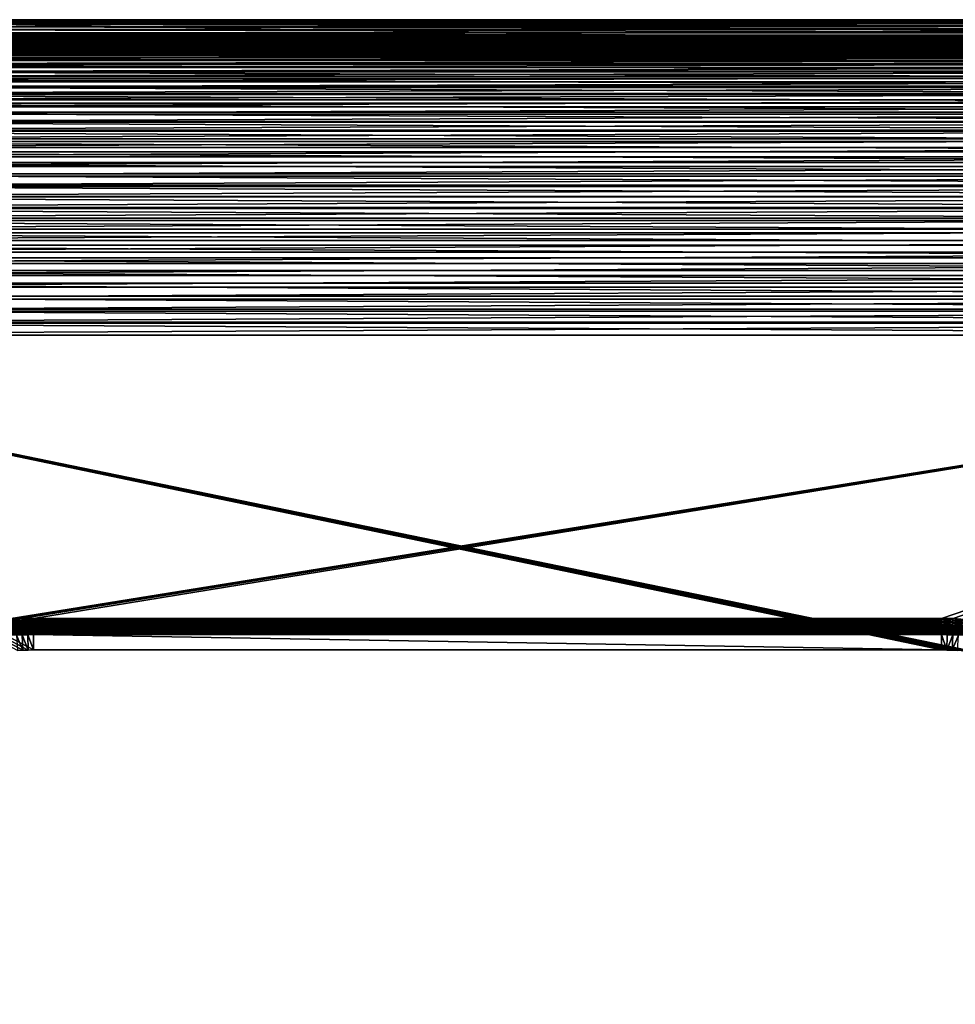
# Model space of a CAD drawing. Extents: x -260 to 260, y -882 to 882.
# Tile 195 of 234: x -132 to 74, y 665 to 882. Entities that reach past the tile are written whole.
import ezdxf

# ---------------------------------------------------------------- set-up
doc = ezdxf.new("R2010")
doc.units = 0
doc.header["$LTSCALE"] = 21.359881
for name, color, linetype in [('1', 7, 'CONTINUOUS'), ('2', 7, 'CONTINUOUS'), ('45', 7, 'CONTINUOUS'), ('48', 7, 'CONTINUOUS'), ('50', 7, 'CONTINUOUS'), ('51', 7, 'CONTINUOUS'), ('54', 7, 'CONTINUOUS'), ('60', 7, 'CONTINUOUS'), ('61', 7, 'CONTINUOUS'), ('63', 7, 'CONTINUOUS')]:
    doc.layers.add(name, color=color, linetype=linetype)

msp = doc.modelspace()

# ---------------------------------------------------------------- linework, layer by layer
at = {"layer": '1', "color": 7, "linetype": 'CONTINUOUS'}
for points in [[(-201.57, 874.13), (-204.17, 873.62), (201.57, 874.13), (-201.57, 874.13)], [(201.57, 874.13), (-204.17, 873.62), (204.17, 873.62), (201.57, 874.13)], [(-198.94, 874.52), (-201.57, 874.13), (198.94, 874.52), (-198.94, 874.52)], [(198.94, 874.52), (-201.57, 874.13), (201.57, 874.13), (198.94, 874.52)], [(-196.3, 874.8), (-198.94, 874.52), (196.3, 874.8), (-196.3, 874.8)], [(196.3, 874.8), (-198.94, 874.52), (198.94, 874.52), (196.3, 874.8)], [(193.65, 874.97), (0, 875.02), (-196.3, 874.8), (193.65, 874.97)], [(-193.65, 874.97), (-196.3, 874.8), (0, 875.02), (-193.65, 874.97)], [(193.65, 874.97), (-196.3, 874.8), (196.3, 874.8), (193.65, 874.97)], [(-191, 875.02), (-193.65, 874.97), (0, 875.02), (-191, 875.02)], [(191, 875.02), (0, 875.02), (193.65, 874.97), (191, 875.02)], [(-209.31, 872.28), (-211.83, 871.45), (209.31, 872.28), (-209.31, 872.28)], [(209.31, 872.28), (-211.83, 871.45), (211.83, 871.45), (209.31, 872.28)], [(-206.75, 873.01), (-209.31, 872.28), (206.75, 873.01), (-206.75, 873.01)], [(206.75, 873.01), (-209.31, 872.28), (209.31, 872.28), (206.75, 873.01)], [(-204.17, 873.62), (-206.75, 873.01), (204.17, 873.62), (-204.17, 873.62)], [(204.17, 873.62), (-206.75, 873.01), (206.75, 873.01), (204.17, 873.62)], [(-214.31, 870.52), (-216.75, 869.47), (214.31, 870.52), (-214.31, 870.52)], [(214.31, 870.52), (-216.75, 869.47), (216.75, 869.47), (214.31, 870.52)], [(-211.83, 871.45), (-214.31, 870.52), (211.83, 871.45), (-211.83, 871.45)], [(211.83, 871.45), (-214.31, 870.52), (214.31, 870.52), (211.83, 871.45)], [(-219.15, 868.33), (-221.49, 867.08), (219.15, 868.33), (-219.15, 868.33)], [(219.15, 868.33), (-221.49, 867.08), (221.49, 867.08), (219.15, 868.33)], [(-216.75, 869.47), (-219.15, 868.33), (216.75, 869.47), (-216.75, 869.47)], [(216.75, 869.47), (-219.15, 868.33), (219.15, 868.33), (216.75, 869.47)], [(-223.78, 865.74), (-226.01, 864.3), (223.78, 865.74), (-223.78, 865.74)], [(223.78, 865.74), (-226.01, 864.3), (226.01, 864.3), (223.78, 865.74)], [(-221.49, 867.08), (-223.78, 865.74), (221.49, 867.08), (-221.49, 867.08)], [(221.49, 867.08), (-223.78, 865.74), (223.78, 865.74), (221.49, 867.08)], [(-226.01, 864.3), (-228.18, 862.77), (226.01, 864.3), (-226.01, 864.3)], [(226.01, 864.3), (-228.18, 862.77), (228.18, 862.77), (226.01, 864.3)], [(-230.28, 861.15), (-232.31, 859.44), (230.28, 861.15), (-230.28, 861.15)], [(230.28, 861.15), (-232.31, 859.44), (232.31, 859.44), (230.28, 861.15)], [(-228.18, 862.77), (-230.28, 861.15), (228.18, 862.77), (-228.18, 862.77)], [(228.18, 862.77), (-230.28, 861.15), (230.28, 861.15), (228.18, 862.77)], [(-232.31, 859.44), (-234.26, 857.64), (232.31, 859.44), (-232.31, 859.44)], [(232.31, 859.44), (-234.26, 857.64), (234.26, 857.64), (232.31, 859.44)], [(-234.26, 857.64), (-236.14, 855.76), (234.26, 857.64), (-234.26, 857.64)], [(234.26, 857.64), (-236.14, 855.76), (236.14, 855.76), (234.26, 857.64)], [(-236.14, 855.76), (-237.94, 853.81), (236.14, 855.76), (-236.14, 855.76)], [(236.14, 855.76), (-237.94, 853.81), (237.94, 853.81), (236.14, 855.76)], [(-237.94, 853.81), (-239.65, 851.78), (237.94, 853.81), (-237.94, 853.81)], [(237.94, 853.81), (-239.65, 851.78), (239.65, 851.78), (237.94, 853.81)], [(-239.65, 851.78), (-241.27, 849.68), (239.65, 851.78), (-239.65, 851.78)], [(239.65, 851.78), (-241.27, 849.68), (241.27, 849.68), (239.65, 851.78)], [(-241.27, 849.68), (-242.8, 847.51), (241.27, 849.68), (-241.27, 849.68)], [(241.27, 849.68), (-242.8, 847.51), (242.8, 847.51), (241.27, 849.68)], [(-242.8, 847.51), (-244.24, 845.28), (242.8, 847.51), (-242.8, 847.51)], [(242.8, 847.51), (-244.24, 845.28), (244.24, 845.28), (242.8, 847.51)], [(-244.24, 845.28), (-245.58, 842.99), (244.24, 845.28), (-244.24, 845.28)], [(244.24, 845.28), (-245.58, 842.99), (245.58, 842.99), (244.24, 845.28)], [(-245.58, 842.99), (-246.83, 840.65), (245.58, 842.99), (-245.58, 842.99)], [(245.58, 842.99), (-246.83, 840.65), (246.83, 840.65), (245.58, 842.99)], [(-246.83, 840.65), (-247.97, 838.25), (246.83, 840.65), (-246.83, 840.65)], [(246.83, 840.65), (-247.97, 838.25), (247.97, 838.25), (246.83, 840.65)], [(-247.97, 838.25), (-249.02, 835.81), (247.97, 838.25), (-247.97, 838.25)], [(247.97, 838.25), (-249.02, 835.81), (249.02, 835.81), (247.97, 838.25)], [(-249.02, 835.81), (-249.95, 833.33), (249.02, 835.81), (-249.02, 835.81)], [(249.02, 835.81), (-249.95, 833.33), (249.95, 833.33), (249.02, 835.81)], [(-249.95, 833.33), (-250.78, 830.81), (249.95, 833.33), (-249.95, 833.33)], [(249.95, 833.33), (-250.78, 830.81), (250.78, 830.81), (249.95, 833.33)], [(-250.78, 830.81), (-251.51, 828.25), (250.78, 830.81), (-250.78, 830.81)], [(250.78, 830.81), (-251.51, 828.25), (251.51, 828.25), (250.78, 830.81)], [(-251.51, 828.25), (-252.12, 825.67), (251.51, 828.25), (-251.51, 828.25)], [(251.51, 828.25), (-252.12, 825.67), (252.12, 825.67), (251.51, 828.25)], [(-252.12, 825.67), (-252.63, 823.07), (252.12, 825.67), (-252.12, 825.67)], [(252.12, 825.67), (-252.63, 823.07), (252.63, 823.07), (252.12, 825.67)], [(-252.63, 823.07), (-253.02, 820.44), (252.63, 823.07), (-252.63, 823.07)], [(252.63, 823.07), (-253.02, 820.44), (253.02, 820.44), (252.63, 823.07)], [(-253.02, 820.44), (-253.3, 817.8), (253.02, 820.44), (-253.02, 820.44)], [(253.02, 820.44), (-253.3, 817.8), (253.3, 817.8), (253.02, 820.44)], [(-253.3, 817.8), (-253.47, 815.15), (253.3, 817.8), (-253.3, 817.8)], [(253.3, 817.8), (-253.47, 815.15), (253.47, 815.15), (253.3, 817.8)], [(-253.47, 815.15), (-253.52, 812.5), (253.47, 815.15), (-253.47, 815.15)], [(253.47, 815.15), (-253.52, 812.5), (253.52, 812.5), (253.47, 815.15)], [(253.52, 812.5), (-253.52, 0), (253.52, 0), (253.52, 812.5)], [(-253.52, 0), (253.52, 812.5), (116.58, 650.82), (-253.52, 0)], [(253.52, 812.5), (-253.52, 812.5), (-139.3, 749.23), (253.52, 812.5)], [(-136.74, 749.62), (253.52, 812.5), (-139.3, 749.23), (-136.74, 749.62)], [(-134.17, 749.89), (253.52, 812.5), (-136.74, 749.62), (-134.17, 749.89)], [(-131.59, 750.06), (253.52, 812.5), (-134.17, 749.89), (-131.59, 750.06)], [(-129, 750.12), (253.52, 812.5), (-131.59, 750.06), (-129, 750.12)], [(71, 750.12), (253.52, 812.5), (-129, 750.12), (71, 750.12)], [(253.52, 812.5), (71, 750.12), (73.59, 750.06), (253.52, 812.5)], [(76.17, 749.89), (253.52, 812.5), (73.59, 750.06), (76.17, 749.89)]]:
    msp.add_3dface(points, dxfattribs=at)
at = {"layer": '2', "color": 7, "linetype": 'CONTINUOUS'}
for points in [[(-202.44, 881.04, -9), (205.26, 880.51, -9), (-205.26, 880.51, -9), (-202.44, 881.04, -9)], [(-199.59, 881.45, -9), (202.44, 881.04, -9), (-202.44, 881.04, -9), (-199.59, 881.45, -9)], [(202.44, 881.04, -9), (205.26, 880.51, -9), (-202.44, 881.04, -9), (202.44, 881.04, -9)], [(-196.74, 881.75, -9), (199.59, 881.45, -9), (-199.59, 881.45, -9), (-196.74, 881.75, -9)], [(199.59, 881.45, -9), (202.44, 881.04, -9), (-199.59, 881.45, -9), (199.59, 881.45, -9)], [(-193.87, 881.93, -9), (196.74, 881.75, -9), (-196.74, 881.75, -9), (-193.87, 881.93, -9)], [(196.74, 881.75, -9), (199.59, 881.45, -9), (-196.74, 881.75, -9), (196.74, 881.75, -9)], [(-191, 881.99, -9), (193.87, 881.93, -9), (-193.87, 881.93, -9), (-191, 881.99, -9)], [(193.87, 881.93, -9), (196.74, 881.75, -9), (-193.87, 881.93, -9), (193.87, 881.93, -9)], [(191, 881.99, -9), (193.87, 881.93, -9), (-191, 881.99, -9), (191, 881.99, -9)], [(-210.83, 879.1, -9), (213.56, 878.22, -9), (-213.56, 878.22, -9), (-210.83, 879.1, -9)], [(-208.06, 879.86, -9), (210.83, 879.1, -9), (-210.83, 879.1, -9), (-208.06, 879.86, -9)], [(210.83, 879.1, -9), (213.56, 878.22, -9), (-210.83, 879.1, -9), (210.83, 879.1, -9)], [(-205.26, 880.51, -9), (208.06, 879.86, -9), (-208.06, 879.86, -9), (-205.26, 880.51, -9)], [(208.06, 879.86, -9), (210.83, 879.1, -9), (-208.06, 879.86, -9), (208.06, 879.86, -9)], [(205.26, 880.51, -9), (208.06, 879.86, -9), (-205.26, 880.51, -9), (205.26, 880.51, -9)], [(-216.26, 877.23, -9), (218.91, 876.13, -9), (-218.91, 876.13, -9), (-216.26, 877.23, -9)], [(-213.56, 878.22, -9), (216.26, 877.23, -9), (-216.26, 877.23, -9), (-213.56, 878.22, -9)], [(216.26, 877.23, -9), (218.91, 876.13, -9), (-216.26, 877.23, -9), (216.26, 877.23, -9)], [(213.56, 878.22, -9), (216.26, 877.23, -9), (-213.56, 878.22, -9), (213.56, 878.22, -9)], [(-221.52, 874.93, -9), (224.07, 873.61, -9), (-224.07, 873.61, -9), (-221.52, 874.93, -9)], [(-218.91, 876.13, -9), (221.52, 874.93, -9), (-221.52, 874.93, -9), (-218.91, 876.13, -9)], [(221.52, 874.93, -9), (224.07, 873.61, -9), (-221.52, 874.93, -9), (221.52, 874.93, -9)], [(218.91, 876.13, -9), (221.52, 874.93, -9), (-218.91, 876.13, -9), (218.91, 876.13, -9)], [(-226.57, 872.19, -9), (229.01, 870.67, -9), (-229.01, 870.67, -9), (-226.57, 872.19, -9)], [(-224.07, 873.61, -9), (226.57, 872.19, -9), (-226.57, 872.19, -9), (-224.07, 873.61, -9)], [(226.57, 872.19, -9), (229.01, 870.67, -9), (-226.57, 872.19, -9), (226.57, 872.19, -9)], [(224.07, 873.61, -9), (226.57, 872.19, -9), (-224.07, 873.61, -9), (224.07, 873.61, -9)], [(-229.01, 870.67, -9), (231.38, 869.05, -9), (-231.38, 869.05, -9), (-229.01, 870.67, -9)], [(229.01, 870.67, -9), (231.38, 869.05, -9), (-229.01, 870.67, -9), (229.01, 870.67, -9)], [(-231.38, 869.05, -9), (233.68, 867.34, -9), (-233.68, 867.34, -9), (-231.38, 869.05, -9)], [(231.38, 869.05, -9), (233.68, 867.34, -9), (-231.38, 869.05, -9), (231.38, 869.05, -9)], [(-235.91, 865.52, -9), (238.06, 863.62, -9), (-238.06, 863.62, -9), (-235.91, 865.52, -9)], [(-233.68, 867.34, -9), (235.91, 865.52, -9), (-235.91, 865.52, -9), (-233.68, 867.34, -9)], [(235.91, 865.52, -9), (238.06, 863.62, -9), (-235.91, 865.52, -9), (235.91, 865.52, -9)], [(233.68, 867.34, -9), (235.91, 865.52, -9), (-233.68, 867.34, -9), (233.68, 867.34, -9)], [(-238.06, 863.62, -9), (240.13, 861.63, -9), (-240.13, 861.63, -9), (-238.06, 863.62, -9)], [(238.06, 863.62, -9), (240.13, 861.63, -9), (-238.06, 863.62, -9), (238.06, 863.62, -9)], [(-240.13, 861.63, -9), (242.12, 859.56, -9), (-242.12, 859.56, -9), (-240.13, 861.63, -9)], [(240.13, 861.63, -9), (242.12, 859.56, -9), (-240.13, 861.63, -9), (240.13, 861.63, -9)], [(-242.12, 859.56, -9), (244.02, 857.41, -9), (-244.02, 857.41, -9), (-242.12, 859.56, -9)], [(242.12, 859.56, -9), (244.02, 857.41, -9), (-242.12, 859.56, -9), (242.12, 859.56, -9)], [(-244.02, 857.41, -9), (245.84, 855.18, -9), (-245.84, 855.18, -9), (-244.02, 857.41, -9)], [(244.02, 857.41, -9), (245.84, 855.18, -9), (-244.02, 857.41, -9), (244.02, 857.41, -9)], [(-245.84, 855.18, -9), (247.55, 852.88, -9), (-247.55, 852.88, -9), (-245.84, 855.18, -9)], [(245.84, 855.18, -9), (247.55, 852.88, -9), (-245.84, 855.18, -9), (245.84, 855.18, -9)], [(-247.55, 852.88, -9), (249.17, 850.51, -9), (-249.17, 850.51, -9), (-247.55, 852.88, -9)], [(247.55, 852.88, -9), (249.17, 850.51, -9), (-247.55, 852.88, -9), (247.55, 852.88, -9)], [(-249.17, 850.51, -9), (250.69, 848.07, -9), (-250.69, 848.07, -9), (-249.17, 850.51, -9)], [(249.17, 850.51, -9), (250.69, 848.07, -9), (-249.17, 850.51, -9), (249.17, 850.51, -9)], [(-250.69, 848.07, -9), (252.11, 845.57, -9), (-252.11, 845.57, -9), (-250.69, 848.07, -9)], [(250.69, 848.07, -9), (252.11, 845.57, -9), (-250.69, 848.07, -9), (250.69, 848.07, -9)], [(-252.11, 845.57, -9), (253.43, 843.02, -9), (-253.43, 843.02, -9), (-252.11, 845.57, -9)], [(252.11, 845.57, -9), (253.43, 843.02, -9), (-252.11, 845.57, -9), (252.11, 845.57, -9)], [(-253.43, 843.02, -9), (254.63, 840.41, -9), (-254.63, 840.41, -9), (-253.43, 843.02, -9)], [(253.43, 843.02, -9), (254.63, 840.41, -9), (-253.43, 843.02, -9), (253.43, 843.02, -9)], [(-254.63, 840.41, -9), (255.73, 837.76, -9), (-255.73, 837.76, -9), (-254.63, 840.41, -9)], [(254.63, 840.41, -9), (255.73, 837.76, -9), (-254.63, 840.41, -9), (254.63, 840.41, -9)], [(-255.73, 837.76, -9), (256.72, 835.06, -9), (-256.72, 835.06, -9), (-255.73, 837.76, -9)], [(255.73, 837.76, -9), (256.72, 835.06, -9), (-255.73, 837.76, -9), (255.73, 837.76, -9)], [(-256.72, 835.06, -9), (257.6, 832.33, -9), (-257.6, 832.33, -9), (-256.72, 835.06, -9)], [(256.72, 835.06, -9), (257.6, 832.33, -9), (-256.72, 835.06, -9), (256.72, 835.06, -9)], [(-257.6, 832.33, -9), (258.36, 829.56, -9), (-258.36, 829.56, -9), (-257.6, 832.33, -9)], [(257.6, 832.33, -9), (258.36, 829.56, -9), (-257.6, 832.33, -9), (257.6, 832.33, -9)], [(-258.36, 829.56, -9), (259.01, 826.76, -9), (-259.01, 826.76, -9), (-258.36, 829.56, -9)], [(258.36, 829.56, -9), (259.01, 826.76, -9), (-258.36, 829.56, -9), (258.36, 829.56, -9)], [(-259.01, 826.76, -9), (259.54, 823.94, -9), (-259.54, 823.94, -9), (-259.01, 826.76, -9)], [(259.01, 826.76, -9), (259.54, 823.94, -9), (-259.01, 826.76, -9), (259.01, 826.76, -9)], [(-259.54, 823.94, -9), (259.95, 821.09, -9), (-259.95, 821.09, -9), (-259.54, 823.94, -9)], [(259.54, 823.94, -9), (259.95, 821.09, -9), (-259.54, 823.94, -9), (259.54, 823.94, -9)], [(-259.95, 821.09, -9), (260.25, 818.24, -9), (-260.25, 818.24, -9), (-259.95, 821.09, -9)], [(259.95, 821.09, -9), (260.25, 818.24, -9), (-259.95, 821.09, -9), (259.95, 821.09, -9)], [(-260.25, 818.24, -9), (260.43, 815.37, -9), (-260.43, 815.37, -9), (-260.25, 818.24, -9)], [(260.25, 818.24, -9), (260.43, 815.37, -9), (-260.25, 818.24, -9), (260.25, 818.24, -9)], [(-260.43, 815.37, -9), (260.49, 812.5, -9), (-260.49, 812.5, -9), (-260.43, 815.37, -9)], [(260.43, 815.37, -9), (260.49, 812.5, -9), (-260.43, 815.37, -9), (260.43, 815.37, -9)], [(71, 743.15, -9), (-129, 743.15, -9), (-260.49, 812.5, -9), (71, 743.15, -9)], [(-129, 743.15, -9), (-130.19, 743.14, -9), (-260.49, 812.5, -9), (-129, 743.15, -9)], [(72.19, 743.14, -9), (71, 743.15, -9), (-260.49, 812.5, -9), (72.19, 743.14, -9)], [(73.38, 743.1, -9), (72.19, 743.14, -9), (-260.49, 812.5, -9), (73.38, 743.1, -9)], [(74.58, 743.03, -9), (73.38, 743.1, -9), (-260.49, 812.5, -9), (74.58, 743.03, -9)], [(75.76, 742.94, -9), (74.58, 743.03, -9), (-260.49, 812.5, -9), (75.76, 742.94, -9)], [(76.95, 742.82, -9), (75.76, 742.94, -9), (-260.49, 812.5, -9), (76.95, 742.82, -9)], [(78.13, 742.67, -9), (76.95, 742.82, -9), (-260.49, 812.5, -9), (78.13, 742.67, -9)], [(79.31, 742.5, -9), (78.13, 742.67, -9), (-260.49, 812.5, -9), (79.31, 742.5, -9)], [(80.49, 742.3, -9), (79.31, 742.5, -9), (-260.49, 812.5, -9), (80.49, 742.3, -9)], [(81.66, 742.07, -9), (80.49, 742.3, -9), (-260.49, 812.5, -9), (81.66, 742.07, -9)], [(260.49, 812.5, -9), (81.66, 742.07, -9), (-260.49, 812.5, -9), (260.49, 812.5, -9)], [(-131.38, 743.1, -9), (-132.58, 743.03, -9), (-260.49, 812.5, -9), (-131.38, 743.1, -9)], [(-130.19, 743.14, -9), (-131.38, 743.1, -9), (-260.49, 812.5, -9), (-130.19, 743.14, -9)]]:
    msp.add_3dface(points, dxfattribs=at)
at = {"layer": '45', "color": 7, "linetype": 'CONTINUOUS'}
for points in [[(191, 881.99, -9), (-191, 881.99, -9), (191, 878.6, -2.22), (191, 881.99, -9)], [(191, 878.6, -2.22), (-191, 881.99, -9), (0, 878.6, -2.22), (191, 878.6, -2.22)], [(0, 878.6, -2.22), (-191, 881.99, -9), (-191, 878.6, -2.22), (0, 878.6, -2.22)]]:
    msp.add_3dface(points, dxfattribs=at)
at = {"layer": '48', "color": 7, "linetype": 'CONTINUOUS'}
for points in [[(71, 743.15, -9), (72.19, 743.14, -9), (71, 746.54, -2.22), (71, 743.15, -9)], [(71, 746.54, -2.22), (72.19, 743.14, -9), (72.25, 746.52, -2.22), (71, 746.54, -2.22)], [(72.25, 746.52, -2.22), (72.19, 743.14, -9), (73.5, 746.48, -2.22), (72.25, 746.52, -2.22)], [(72.19, 743.14, -9), (73.38, 743.1, -9), (73.5, 746.48, -2.22), (72.19, 743.14, -9)], [(73.5, 746.48, -2.22), (73.38, 743.1, -9), (74.75, 746.41, -2.22), (73.5, 746.48, -2.22)], [(73.38, 743.1, -9), (74.58, 743.03, -9), (74.75, 746.41, -2.22), (73.38, 743.1, -9)]]:
    msp.add_3dface(points, dxfattribs=at)
at = {"layer": '50', "color": 7, "linetype": 'CONTINUOUS'}
for points in [[(-132.75, 746.41, -2.22), (-131.38, 743.1, -9), (-131.5, 746.48, -2.22), (-132.75, 746.41, -2.22)], [(-132.58, 743.03, -9), (-131.38, 743.1, -9), (-132.75, 746.41, -2.22), (-132.58, 743.03, -9)], [(-131.5, 746.48, -2.22), (-130.19, 743.14, -9), (-130.25, 746.52, -2.22), (-131.5, 746.48, -2.22)], [(-131.38, 743.1, -9), (-130.19, 743.14, -9), (-131.5, 746.48, -2.22), (-131.38, 743.1, -9)], [(-130.25, 746.52, -2.22), (-129, 743.15, -9), (-129, 746.54, -2.22), (-130.25, 746.52, -2.22)], [(-130.19, 743.14, -9), (-129, 743.15, -9), (-130.25, 746.52, -2.22), (-130.19, 743.14, -9)]]:
    msp.add_3dface(points, dxfattribs=at)
at = {"layer": '51', "color": 7, "linetype": 'CONTINUOUS'}
for points in [[(-129, 743.15, -9), (71, 743.15, -9), (-129, 746.54, -2.22), (-129, 743.15, -9)], [(71, 743.15, -9), (71, 746.54, -2.22), (-129, 746.54, -2.22), (71, 743.15, -9)]]:
    msp.add_3dface(points, dxfattribs=at)
at = {"layer": '54', "color": 7, "linetype": 'CONTINUOUS'}
for points in [[(191, 878.6, -2.22), (0, 878.6, -2.22), (-191, 878.44, -1.92), (191, 878.6, -2.22)], [(191, 878.44, -1.92), (191, 878.6, -2.22), (-191, 878.44, -1.92), (191, 878.44, -1.92)], [(0, 878.6, -2.22), (-191, 878.6, -2.22), (-191, 878.44, -1.92), (0, 878.6, -2.22)], [(191, 878.25, -1.63), (191, 878.44, -1.92), (-191, 878.25, -1.63), (191, 878.25, -1.63)], [(-191, 878.25, -1.63), (191, 878.44, -1.92), (-191, 878.44, -1.92), (-191, 878.25, -1.63)], [(191, 878.04, -1.37), (191, 878.25, -1.63), (-191, 878.04, -1.37), (191, 878.04, -1.37)], [(-191, 878.04, -1.37), (191, 878.25, -1.63), (-191, 878.25, -1.63), (-191, 878.04, -1.37)], [(191, 877.8, -1.12), (191, 878.04, -1.37), (-191, 877.8, -1.12), (191, 877.8, -1.12)], [(-191, 877.8, -1.12), (191, 878.04, -1.37), (-191, 878.04, -1.37), (-191, 877.8, -1.12)], [(191, 877.55, -0.89), (191, 877.8, -1.12), (-191, 877.55, -0.89), (191, 877.55, -0.89)], [(-191, 877.55, -0.89), (191, 877.8, -1.12), (-191, 877.8, -1.12), (-191, 877.55, -0.89)], [(191, 877.27, -0.69), (191, 877.55, -0.89), (-191, 877.27, -0.69), (191, 877.27, -0.69)], [(-191, 877.27, -0.69), (191, 877.55, -0.89), (-191, 877.55, -0.89), (-191, 877.27, -0.69)], [(191, 876.98, -0.51), (191, 877.27, -0.69), (-191, 876.98, -0.51), (191, 876.98, -0.51)], [(-191, 876.98, -0.51), (191, 877.27, -0.69), (-191, 877.27, -0.69), (-191, 876.98, -0.51)], [(191, 876.68, -0.36), (191, 876.98, -0.51), (-191, 876.68, -0.36), (191, 876.68, -0.36)], [(-191, 876.68, -0.36), (191, 876.98, -0.51), (-191, 876.98, -0.51), (-191, 876.68, -0.36)], [(191, 876.36, -0.23), (191, 876.68, -0.36), (-191, 876.36, -0.23), (191, 876.36, -0.23)], [(-191, 876.36, -0.23), (191, 876.68, -0.36), (-191, 876.68, -0.36), (-191, 876.36, -0.23)], [(191, 876.03, -0.13), (191, 876.36, -0.23), (-191, 876.03, -0.13), (191, 876.03, -0.13)], [(-191, 876.03, -0.13), (191, 876.36, -0.23), (-191, 876.36, -0.23), (-191, 876.03, -0.13)], [(191, 875.7, -0.06), (191, 876.03, -0.13), (-191, 875.7, -0.06), (191, 875.7, -0.06)], [(-191, 875.7, -0.06), (191, 876.03, -0.13), (-191, 876.03, -0.13), (-191, 875.7, -0.06)], [(191, 875.37, -0.01), (191, 875.7, -0.06), (-191, 875.37, -0.01), (191, 875.37, -0.01)], [(191, 875.7, -0.06), (191, 875.7, -0.06), (-191, 875.7, -0.06), (191, 875.7, -0.06)], [(-191, 875.37, -0.01), (191, 875.7, -0.06), (-191, 875.7, -0.06), (-191, 875.37, -0.01)], [(191, 875.36, -0.01), (191, 875.37, -0.01), (-191, 875.36, -0.01), (191, 875.36, -0.01)], [(-191, 875.36, -0.01), (191, 875.37, -0.01), (-191, 875.37, -0.01), (-191, 875.36, -0.01)], [(-191, 875.02), (0, 875.02), (191, 875.36, -0.01), (-191, 875.02)], [(-191, 875.02), (191, 875.36, -0.01), (-191, 875.36, -0.01), (-191, 875.02)], [(0, 875.02), (191, 875.02), (191, 875.36, -0.01), (0, 875.02)]]:
    msp.add_3dface(points, dxfattribs=at)
at = {"layer": '60', "color": 7, "linetype": 'CONTINUOUS'}
for points in [[(71, 750.12), (-129, 750.12), (-129, 749.77, -0.01), (71, 750.12)], [(71, 749.77, -0.01), (71, 750.12), (-129, 749.77, -0.01), (71, 749.77, -0.01)], [(71, 749.44, -0.06), (71, 749.77, -0.01), (-129, 749.44, -0.06), (71, 749.44, -0.06)], [(71, 749.77, -0.01), (-129, 749.77, -0.01), (-129, 749.44, -0.06), (71, 749.77, -0.01)], [(71, 749.1, -0.13), (71, 749.44, -0.06), (-129, 749.1, -0.13), (71, 749.1, -0.13)], [(71, 749.44, -0.06), (-129, 749.44, -0.06), (-129, 749.1, -0.13), (71, 749.44, -0.06)], [(71, 748.78, -0.23), (71, 749.1, -0.13), (-129, 748.78, -0.23), (71, 748.78, -0.23)], [(71, 749.1, -0.13), (-129, 749.1, -0.13), (-129, 748.78, -0.23), (71, 749.1, -0.13)], [(71, 748.46, -0.36), (71, 748.78, -0.23), (-129, 748.46, -0.36), (71, 748.46, -0.36)], [(71, 748.78, -0.23), (-129, 748.78, -0.23), (-129, 748.46, -0.36), (71, 748.78, -0.23)], [(71, 748.16, -0.51), (71, 748.46, -0.36), (-129, 748.16, -0.51), (71, 748.16, -0.51)], [(71, 748.46, -0.36), (-129, 748.46, -0.36), (-129, 748.16, -0.51), (71, 748.46, -0.36)], [(71, 747.87, -0.69), (71, 748.16, -0.51), (-129, 747.87, -0.69), (71, 747.87, -0.69)], [(71, 748.16, -0.51), (-129, 748.16, -0.51), (-129, 747.87, -0.69), (71, 748.16, -0.51)], [(71, 747.59, -0.9), (71, 747.87, -0.69), (-129, 747.59, -0.9), (71, 747.59, -0.9)], [(71, 747.87, -0.69), (-129, 747.87, -0.69), (-129, 747.59, -0.9), (71, 747.87, -0.69)], [(71, 747.34, -1.12), (71, 747.59, -0.9), (-129, 747.34, -1.12), (71, 747.34, -1.12)], [(71, 747.59, -0.9), (-129, 747.59, -0.9), (-129, 747.34, -1.12), (71, 747.59, -0.9)], [(71, 747.1, -1.37), (71, 747.34, -1.12), (-129, 747.1, -1.37), (71, 747.1, -1.37)], [(71, 747.34, -1.12), (-129, 747.34, -1.12), (-129, 747.1, -1.37), (71, 747.34, -1.12)], [(71, 746.89, -1.63), (71, 747.1, -1.37), (-129, 746.89, -1.63), (71, 746.89, -1.63)], [(71, 747.1, -1.37), (-129, 747.1, -1.37), (-129, 746.89, -1.63), (71, 747.1, -1.37)], [(71, 746.89, -1.64), (71, 746.89, -1.63), (-129, 746.89, -1.64), (71, 746.89, -1.64)], [(71, 746.7, -1.92), (71, 746.89, -1.64), (-129, 746.7, -1.92), (71, 746.7, -1.92)], [(71, 746.89, -1.64), (-129, 746.89, -1.64), (-129, 746.7, -1.92), (71, 746.89, -1.64)], [(71, 746.89, -1.63), (-129, 746.89, -1.63), (-129, 746.89, -1.64), (71, 746.89, -1.63)], [(-129, 746.54, -2.22), (71, 746.54, -2.22), (71, 746.7, -1.92), (-129, 746.54, -2.22)], [(-129, 746.54, -2.22), (71, 746.7, -1.92), (-129, 746.7, -1.92), (-129, 746.54, -2.22)], [(71, 746.7, -1.92), (71, 746.7, -1.92), (-129, 746.7, -1.92), (71, 746.7, -1.92)], [(71, 746.7, -1.92), (-129, 746.7, -1.92), (-129, 746.7, -1.92), (71, 746.7, -1.92)]]:
    msp.add_3dface(points, dxfattribs=at)
at = {"layer": '61', "color": 7, "linetype": 'CONTINUOUS'}
for points in [[(-131.59, 750.06), (-134.17, 749.89), (-134.07, 749.56, -0.01), (-131.59, 750.06)], [(-131.54, 749.72, -0.01), (-131.59, 750.06), (-134.07, 749.56, -0.01), (-131.54, 749.72, -0.01)], [(-131.54, 749.72, -0.01), (-134.07, 749.56, -0.01), (-131.52, 749.38, -0.06), (-131.54, 749.72, -0.01)], [(-131.52, 749.38, -0.06), (-134.07, 749.56, -0.01), (-134.04, 749.22, -0.06), (-131.52, 749.38, -0.06)], [(-131.52, 749.38, -0.06), (-134.04, 749.22, -0.06), (-131.51, 749.05, -0.13), (-131.52, 749.38, -0.06)], [(-131.51, 749.05, -0.13), (-134.04, 749.22, -0.06), (-134.01, 748.89, -0.13), (-131.51, 749.05, -0.13)], [(-131.51, 749.05, -0.13), (-134.01, 748.89, -0.13), (-131.49, 748.72, -0.23), (-131.51, 749.05, -0.13)], [(-131.49, 748.72, -0.23), (-134.01, 748.89, -0.13), (-133.98, 748.56, -0.23), (-131.49, 748.72, -0.23)], [(-131.49, 748.72, -0.23), (-133.98, 748.56, -0.23), (-131.48, 748.41, -0.36), (-131.49, 748.72, -0.23)], [(-131.48, 748.41, -0.36), (-133.98, 748.56, -0.23), (-133.96, 748.25, -0.36), (-131.48, 748.41, -0.36)], [(-131.48, 748.41, -0.36), (-133.96, 748.25, -0.36), (-131.47, 748.1, -0.51), (-131.48, 748.41, -0.36)], [(-129, 750.12), (-131.59, 750.06), (-129, 749.77, -0.01), (-129, 750.12)], [(-129, 749.77, -0.01), (-131.59, 750.06), (-131.54, 749.72, -0.01), (-129, 749.77, -0.01)], [(-129, 749.77, -0.01), (-131.54, 749.72, -0.01), (-129, 749.44, -0.06), (-129, 749.77, -0.01)], [(-129, 749.44, -0.06), (-131.54, 749.72, -0.01), (-131.52, 749.38, -0.06), (-129, 749.44, -0.06)], [(-129, 749.44, -0.06), (-131.52, 749.38, -0.06), (-129, 749.1, -0.13), (-129, 749.44, -0.06)], [(-129, 749.1, -0.13), (-131.52, 749.38, -0.06), (-131.51, 749.05, -0.13), (-129, 749.1, -0.13)], [(-129, 749.1, -0.13), (-131.51, 749.05, -0.13), (-129, 748.78, -0.23), (-129, 749.1, -0.13)], [(-129, 748.78, -0.23), (-131.51, 749.05, -0.13), (-131.49, 748.72, -0.23), (-129, 748.78, -0.23)], [(-129, 748.78, -0.23), (-131.49, 748.72, -0.23), (-129, 748.46, -0.36), (-129, 748.78, -0.23)], [(-129, 748.46, -0.36), (-131.49, 748.72, -0.23), (-131.48, 748.41, -0.36), (-129, 748.46, -0.36)], [(-129, 748.46, -0.36), (-131.48, 748.41, -0.36), (-129, 748.16, -0.51), (-129, 748.46, -0.36)], [(-129, 748.16, -0.51), (-131.48, 748.41, -0.36), (-131.47, 748.1, -0.51), (-129, 748.16, -0.51)], [(-131.47, 748.1, -0.51), (-133.96, 748.25, -0.36), (-133.93, 747.95, -0.51), (-131.47, 748.1, -0.51)], [(-131.47, 748.1, -0.51), (-133.93, 747.95, -0.51), (-131.46, 747.81, -0.69), (-131.47, 748.1, -0.51)], [(-131.46, 747.81, -0.69), (-133.93, 747.95, -0.51), (-133.91, 747.66, -0.69), (-131.46, 747.81, -0.69)], [(-131.46, 747.81, -0.69), (-133.91, 747.66, -0.69), (-131.44, 747.54, -0.9), (-131.46, 747.81, -0.69)], [(-131.44, 747.54, -0.9), (-133.91, 747.66, -0.69), (-133.88, 747.38, -0.9), (-131.44, 747.54, -0.9)], [(-131.44, 747.54, -0.9), (-133.88, 747.38, -0.9), (-131.43, 747.28, -1.12), (-131.44, 747.54, -0.9)], [(-131.43, 747.28, -1.12), (-133.88, 747.38, -0.9), (-133.86, 747.13, -1.12), (-131.43, 747.28, -1.12)], [(-131.43, 747.28, -1.12), (-133.86, 747.13, -1.12), (-131.42, 747.05, -1.37), (-131.43, 747.28, -1.12)], [(-131.42, 747.05, -1.37), (-133.86, 747.13, -1.12), (-133.84, 746.9, -1.37), (-131.42, 747.05, -1.37)], [(-131.42, 747.05, -1.37), (-133.84, 746.9, -1.37), (-131.41, 746.84, -1.64), (-131.42, 747.05, -1.37)], [(-131.41, 746.84, -1.64), (-133.84, 746.9, -1.37), (-133.82, 746.68, -1.64), (-131.41, 746.84, -1.64)], [(-131.41, 746.84, -1.64), (-133.82, 746.68, -1.64), (-131.41, 746.65, -1.92), (-131.41, 746.84, -1.64)], [(-131.41, 746.65, -1.92), (-133.82, 746.68, -1.64), (-133.81, 746.49, -1.92), (-131.41, 746.65, -1.92)], [(-131.5, 746.48, -2.22), (-131.41, 746.65, -1.92), (-133.81, 746.49, -1.92), (-131.5, 746.48, -2.22)], [(-132.75, 746.41, -2.22), (-131.5, 746.48, -2.22), (-133.81, 746.49, -1.92), (-132.75, 746.41, -2.22)], [(-131.5, 746.48, -2.22), (-130.25, 746.52, -2.22), (-131.41, 746.65, -1.92), (-131.5, 746.48, -2.22)], [(-129, 748.16, -0.51), (-131.47, 748.1, -0.51), (-129, 747.87, -0.69), (-129, 748.16, -0.51)], [(-129, 747.87, -0.69), (-131.47, 748.1, -0.51), (-131.46, 747.81, -0.69), (-129, 747.87, -0.69)], [(-129, 747.87, -0.69), (-131.46, 747.81, -0.69), (-129, 747.59, -0.9), (-129, 747.87, -0.69)], [(-129, 747.59, -0.9), (-131.46, 747.81, -0.69), (-131.44, 747.54, -0.9), (-129, 747.59, -0.9)], [(-129, 747.59, -0.9), (-131.44, 747.54, -0.9), (-129, 747.34, -1.12), (-129, 747.59, -0.9)], [(-129, 747.34, -1.12), (-131.44, 747.54, -0.9), (-131.43, 747.28, -1.12), (-129, 747.34, -1.12)], [(-129, 747.34, -1.12), (-131.43, 747.28, -1.12), (-129, 747.1, -1.37), (-129, 747.34, -1.12)], [(-129, 747.1, -1.37), (-131.43, 747.28, -1.12), (-131.42, 747.05, -1.37), (-129, 747.1, -1.37)], [(-129, 747.1, -1.37), (-131.42, 747.05, -1.37), (-129, 746.89, -1.63), (-129, 747.1, -1.37)], [(-129, 746.89, -1.63), (-131.42, 747.05, -1.37), (-129, 746.89, -1.64), (-129, 746.89, -1.63)], [(-129, 746.89, -1.64), (-131.42, 747.05, -1.37), (-131.41, 746.84, -1.64), (-129, 746.89, -1.64)], [(-129, 746.89, -1.64), (-131.41, 746.84, -1.64), (-129, 746.7, -1.92), (-129, 746.89, -1.64)], [(-129, 746.7, -1.92), (-131.41, 746.84, -1.64), (-131.41, 746.65, -1.92), (-129, 746.7, -1.92)], [(-129, 746.54, -2.22), (-129, 746.7, -1.92), (-131.41, 746.65, -1.92), (-129, 746.54, -2.22)], [(-130.25, 746.52, -2.22), (-129, 746.54, -2.22), (-131.41, 746.65, -1.92), (-130.25, 746.52, -2.22)]]:
    msp.add_3dface(points, dxfattribs=at)
at = {"layer": '63', "color": 7, "linetype": 'CONTINUOUS'}
for points in [[(73.59, 750.06), (71, 750.12), (73.54, 749.72, -0.01), (73.59, 750.06)], [(73.54, 749.72, -0.01), (71, 750.12), (71, 749.77, -0.01), (73.54, 749.72, -0.01)], [(73.54, 749.72, -0.01), (71, 749.77, -0.01), (73.52, 749.38, -0.06), (73.54, 749.72, -0.01)], [(73.52, 749.38, -0.06), (71, 749.77, -0.01), (71, 749.44, -0.06), (73.52, 749.38, -0.06)], [(73.52, 749.38, -0.06), (71, 749.44, -0.06), (73.51, 749.05, -0.13), (73.52, 749.38, -0.06)], [(73.51, 749.05, -0.13), (71, 749.44, -0.06), (71, 749.1, -0.13), (73.51, 749.05, -0.13)], [(73.51, 749.05, -0.13), (71, 749.1, -0.13), (73.49, 748.72, -0.23), (73.51, 749.05, -0.13)], [(73.49, 748.72, -0.23), (71, 749.1, -0.13), (71, 748.78, -0.23), (73.49, 748.72, -0.23)], [(73.49, 748.72, -0.23), (71, 748.78, -0.23), (73.48, 748.41, -0.36), (73.49, 748.72, -0.23)], [(73.48, 748.41, -0.36), (71, 748.78, -0.23), (71, 748.46, -0.36), (73.48, 748.41, -0.36)], [(73.48, 748.41, -0.36), (71, 748.46, -0.36), (73.47, 748.1, -0.51), (73.48, 748.41, -0.36)], [(73.47, 748.1, -0.51), (71, 748.46, -0.36), (71, 748.16, -0.51), (73.47, 748.1, -0.51)], [(75.93, 747.95, -0.51), (73.48, 748.41, -0.36), (73.47, 748.1, -0.51), (75.93, 747.95, -0.51)], [(75.96, 748.25, -0.36), (73.49, 748.72, -0.23), (73.48, 748.41, -0.36), (75.96, 748.25, -0.36)], [(75.96, 748.25, -0.36), (73.48, 748.41, -0.36), (75.93, 747.95, -0.51), (75.96, 748.25, -0.36)], [(75.98, 748.56, -0.23), (73.51, 749.05, -0.13), (73.49, 748.72, -0.23), (75.98, 748.56, -0.23)], [(75.98, 748.56, -0.23), (73.49, 748.72, -0.23), (75.96, 748.25, -0.36), (75.98, 748.56, -0.23)], [(76.01, 748.89, -0.13), (73.52, 749.38, -0.06), (73.51, 749.05, -0.13), (76.01, 748.89, -0.13)], [(76.01, 748.89, -0.13), (73.51, 749.05, -0.13), (75.98, 748.56, -0.23), (76.01, 748.89, -0.13)], [(76.04, 749.22, -0.06), (73.54, 749.72, -0.01), (73.52, 749.38, -0.06), (76.04, 749.22, -0.06)], [(76.04, 749.22, -0.06), (73.52, 749.38, -0.06), (76.01, 748.89, -0.13), (76.04, 749.22, -0.06)], [(76.07, 749.56, -0.01), (73.59, 750.06), (73.54, 749.72, -0.01), (76.07, 749.56, -0.01)], [(76.07, 749.56, -0.01), (73.54, 749.72, -0.01), (76.04, 749.22, -0.06), (76.07, 749.56, -0.01)], [(76.17, 749.89), (73.59, 750.06), (76.07, 749.56, -0.01), (76.17, 749.89)], [(73.47, 748.1, -0.51), (71, 748.16, -0.51), (73.46, 747.81, -0.69), (73.47, 748.1, -0.51)], [(73.46, 747.81, -0.69), (71, 748.16, -0.51), (71, 747.87, -0.69), (73.46, 747.81, -0.69)], [(73.46, 747.81, -0.69), (71, 747.87, -0.69), (73.44, 747.54, -0.9), (73.46, 747.81, -0.69)], [(73.44, 747.54, -0.9), (71, 747.87, -0.69), (71, 747.59, -0.9), (73.44, 747.54, -0.9)], [(73.44, 747.54, -0.9), (71, 747.59, -0.9), (73.43, 747.28, -1.12), (73.44, 747.54, -0.9)], [(73.43, 747.28, -1.12), (71, 747.59, -0.9), (71, 747.34, -1.12), (73.43, 747.28, -1.12)], [(73.43, 747.28, -1.12), (71, 747.34, -1.12), (73.42, 747.05, -1.37), (73.43, 747.28, -1.12)], [(73.42, 747.05, -1.37), (71, 747.34, -1.12), (71, 747.1, -1.37), (73.42, 747.05, -1.37)], [(73.42, 747.05, -1.37), (71, 747.1, -1.37), (73.41, 746.84, -1.64), (73.42, 747.05, -1.37)], [(73.41, 746.84, -1.64), (71, 747.1, -1.37), (71, 746.89, -1.63), (73.41, 746.84, -1.64)], [(71, 746.89, -1.64), (73.41, 746.84, -1.64), (71, 746.89, -1.63), (71, 746.89, -1.64)], [(73.41, 746.84, -1.64), (71, 746.89, -1.64), (73.41, 746.65, -1.92), (73.41, 746.84, -1.64)], [(73.41, 746.65, -1.92), (71, 746.89, -1.64), (71, 746.7, -1.92), (73.41, 746.65, -1.92)], [(71, 746.54, -2.22), (72.25, 746.52, -2.22), (71, 746.7, -1.92), (71, 746.54, -2.22)], [(72.25, 746.52, -2.22), (73.41, 746.65, -1.92), (71, 746.7, -1.92), (72.25, 746.52, -2.22)], [(72.25, 746.52, -2.22), (73.5, 746.48, -2.22), (73.41, 746.65, -1.92), (72.25, 746.52, -2.22)], [(75.82, 746.68, -1.64), (73.42, 747.05, -1.37), (73.41, 746.84, -1.64), (75.82, 746.68, -1.64)], [(75.82, 746.68, -1.64), (73.41, 746.84, -1.64), (75.81, 746.49, -1.92), (75.82, 746.68, -1.64)], [(75.81, 746.49, -1.92), (73.41, 746.84, -1.64), (73.41, 746.65, -1.92), (75.81, 746.49, -1.92)], [(73.5, 746.48, -2.22), (74.75, 746.41, -2.22), (73.41, 746.65, -1.92), (73.5, 746.48, -2.22)], [(74.75, 746.41, -2.22), (75.81, 746.49, -1.92), (73.41, 746.65, -1.92), (74.75, 746.41, -2.22)], [(75.84, 746.9, -1.37), (73.43, 747.28, -1.12), (73.42, 747.05, -1.37), (75.84, 746.9, -1.37)], [(75.84, 746.9, -1.37), (73.42, 747.05, -1.37), (75.82, 746.68, -1.64), (75.84, 746.9, -1.37)], [(75.86, 747.13, -1.12), (73.44, 747.54, -0.9), (73.43, 747.28, -1.12), (75.86, 747.13, -1.12)], [(75.86, 747.13, -1.12), (73.43, 747.28, -1.12), (75.84, 746.9, -1.37), (75.86, 747.13, -1.12)], [(75.88, 747.38, -0.9), (73.46, 747.81, -0.69), (73.44, 747.54, -0.9), (75.88, 747.38, -0.9)], [(75.88, 747.38, -0.9), (73.44, 747.54, -0.9), (75.86, 747.13, -1.12), (75.88, 747.38, -0.9)], [(75.91, 747.66, -0.69), (73.47, 748.1, -0.51), (73.46, 747.81, -0.69), (75.91, 747.66, -0.69)], [(75.91, 747.66, -0.69), (73.46, 747.81, -0.69), (75.88, 747.38, -0.9), (75.91, 747.66, -0.69)], [(75.93, 747.95, -0.51), (73.47, 748.1, -0.51), (75.91, 747.66, -0.69), (75.93, 747.95, -0.51)]]:
    msp.add_3dface(points, dxfattribs=at)

doc.saveas('drawing.dxf')
